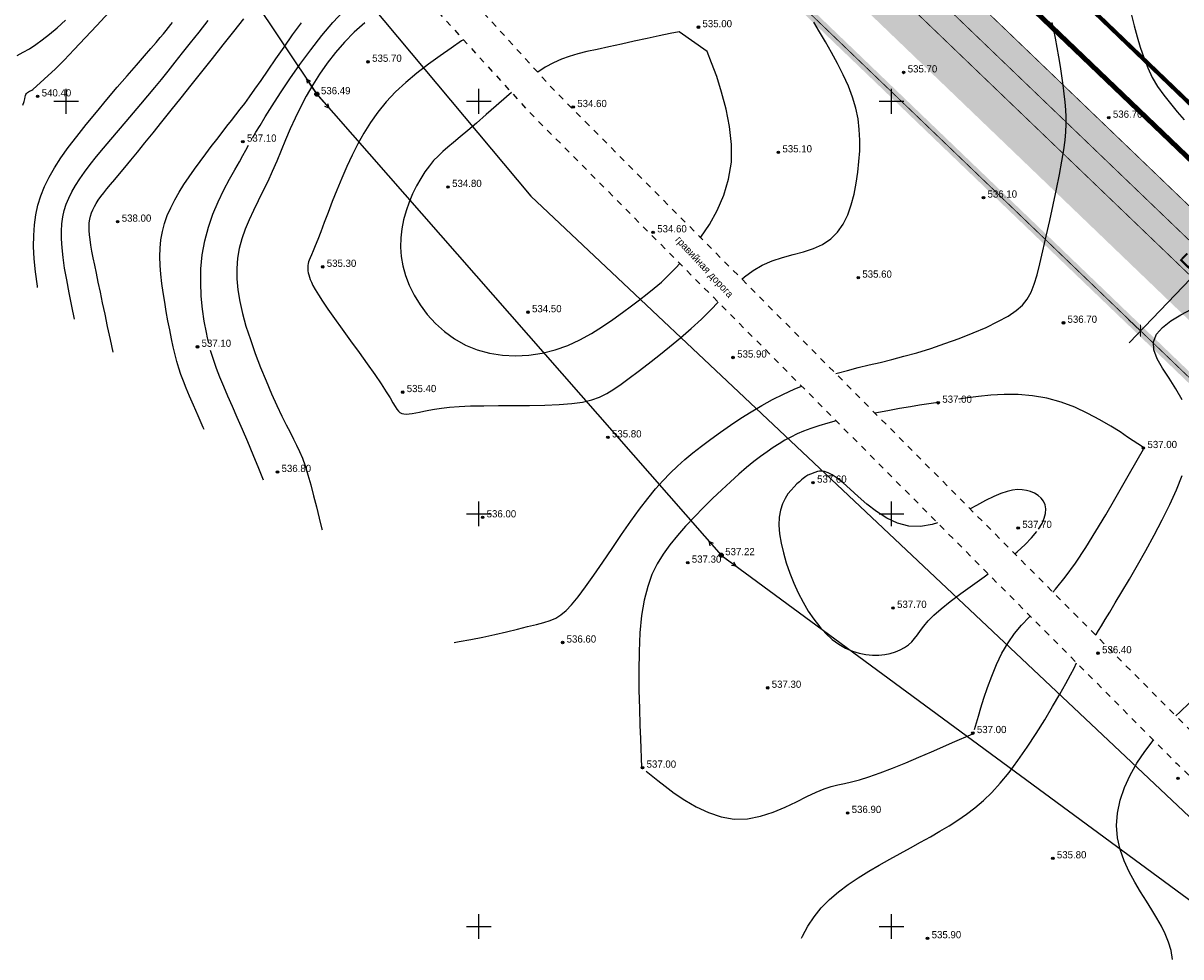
# Model space of a CAD drawing. Extents: x 0 to 361260, y 0 to 4201817.
# Tile 108 of 256: x 360245 to 360385, y 4200296 to 4200409. Entities that reach past the tile are written whole.
import ezdxf

# ---------------------------------------------------------------- set-up
doc = ezdxf.new("R2010")
doc.units = 0
doc.header["$LTSCALE"] = 0.5
doc.header["$MEASUREMENT"] = 0
doc.header["$PDMODE"] = 32
doc.header["$PDSIZE"] = 0.3
for name, pattern in [('CONTI', [0]), ('GOST2.303 6', [12, 8, -1.5, 1, -1.5]), ('STRIH_1', [3, 2, -1]), ('Д_ТРОТ_ТРУБА', [3, 1.5, -1.5]), ('ДОРОГИ_СТРОЯЩ', [9, 8, -1])]:
    doc.linetypes.add(name, pattern=pattern)
for name, color, linetype in [('(004) Точки рельефа', 7, 'Continuous'), ('(014) Водопровод', 5, 'ИК_Водопровод -------в--------'), ('(022) Возд. Линии', 7, 'Continuous'), ('(025) Дорога', 7, 'Continuous'), ('GORIZDEFAULT', 32, 'CONTI'), ('PI_TTDEFAULT', 5, 'CONTI'), ('SETKR', 2, 'CONTI'), ('Штрих Стекло', 7, 'Continuous')]:
    doc.layers.add(name, color=color, linetype=linetype)
doc.styles.add('BM-431', font='txt')
doc.styles.add('D-431', font='txt')
doc.styles.add('saddenly', font='arial.ttf')
doc.linetypes.add('ИК_Водопровод -------в--------', pattern='A,9,-0.6,["В",Standard,S=1.2,R=0,X=0,Y=-0.6],-1.2', length=10.8)
doc.dimstyles.new('КАТЯ 200-not_rotation', dxfattribs={"dimtxt": 2, "dimasz": 1, "dimexe": 2, "dimexo": 0, "dimgap": 0.5, "dimtad": 1, "dimdec": 0, "dimzin": 0, "dimdsep": 46, "dimtxsty": 'saddenly', "dimblk": 'OBLIQUE', "dimcen": 10, "dimdle": 2, "dimclrd": 18, "dimclre": 18, "dimclrt": 18, "dimadec": 0, "dimazin": 0, "dimtfac": 1, "dimtdec": 0, "dimtofl": 0, "dimtmove": 0, "dimatfit": 3, "dimfxl": 1, "dimtolj": 1, "dimtzin": 0, "dimlwd": 0, "dimlwe": 0, "dimarcsym": 0})

# ---------------------------------------------------------------- blocks, each defined once
blk = doc.blocks.new('_Oblique')
at = {"color": 0, "linetype": 'ByBlock', "lineweight": -2}
blk.add_line((-0.5, -0.5), (0.5, 0.5), dxfattribs=at)
blk = doc.blocks.new('*D362')
at = {"color": 18, "linetype": 'Continuous', "lineweight": 0, "transparency": 16777216}
for p, q in [((360398.17, 4200390.95), (360378.77, 4200370.75)), ((360396.78, 4200389.51), (360395.34, 4200390.89)), ((360380.16, 4200372.2), (360378.72, 4200373.58))]:
    blk.add_line(p, q, dxfattribs=at)
at = {"layer": 'Defpoints', "color": 0, "linetype": 'Continuous', "transparency": 16777216}
for p in [(360396.78, 4200389.51), (360380.16, 4200372.2), (360380.16, 4200372.2)]:
    blk.add_point(p, dxfattribs=at)
at = {"color": 18, "linetype": 'Continuous', "lineweight": 0, "transparency": 16777216}
for p, rotation in [((360396.78, 4200389.51), 46.16626699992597), ((360380.16, 4200372.2), 226.166266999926)]:
    blk.add_blockref('_Oblique', p, dxfattribs=dict(at, rotation=rotation))
at = {"color": 18, "linetype": 'Continuous', "transparency": 16777216, "insert": (360387.38, 4200381.89), "char_height": 2, "attachment_point": 5, "rotation": 46.1663, "style": 'saddenly'}
blk.add_mtext('\\A1;{\\C1;Г-24}', dxfattribs=at)
blk = doc.blocks.new('BL_333')
at = {"color": 0}
for p, q in [((0, -1.5), (0, 1.5)), ((-1.5, 0), (1.5, 0))]:
    blk.add_line(p, q, dxfattribs=at)
blk = doc.blocks.new('S1')
at = {"layer": '(022) Возд. Линии'}
for p, q in [((-2, 0), (-1.5, 0.25)), ((-2, 0), (-1.5, -0.25)), ((0, 0), (-2, 0))]:
    blk.add_line(p, q, dxfattribs=at)
blk = doc.blocks.new('S2')
at = {"layer": '(022) Возд. Линии'}
for p, q in [((0, 0), (2, 0)), ((2, 0), (1.5, 0.25)), ((2, 0), (1.5, -0.25))]:
    blk.add_line(p, q, dxfattribs=at)
blk = doc.blocks.new('SS')
at = {"layer": '(022) Возд. Линии'}
blk.add_circle((0, 0), 0.25, dxfattribs=at)

msp = doc.modelspace()

# ---------------------------------------------------------------- hatches: boundary and pattern name
at = {"layer": 'Штрих Стекло', "linetype": 'Continuous'}
h = msp.add_hatch(color=5, dxfattribs=at)
h.dxf.hatch_style = 1
h.set_gradient(color1=(173, 173, 173), color2=(166, 166, 166), one_color=1, tint=0.65)
edge = h.paths.add_edge_path()
edge.add_line((360067.205, 4200806.615), (360049.645, 4200796.938))
edge.add_arc((360052.059, 4200792.559), 5, 32.88524, 118.85775, ccw=False)
edge.add_line((360056.257, 4200795.274), (360060.259, 4200789.085))
edge.add_line((360060.259, 4200789.085), (360069.039, 4200793.924))
edge.add_line((360069.039, 4200793.924), (360065.267, 4200799.758))
edge.add_arc((360069.63, 4200802.227), 5.014, 118.92591, 209.50369, ccw=False)
edge = h.paths.add_edge_path()
edge.add_line((360236.317, 4200517.23), (360498.797, 4200265.225))
edge.add_arc((360509.185, 4200276.045), 15, 226.16627, 298.85775)
edge.add_line((360516.425, 4200262.908), (361136.886, 4200604.824))
edge.add_arc((361129.646, 4200617.961), 15, 298.85775, 396.46852)
edge.add_line((361141.709, 4200626.877), (360736.189, 4201168.806))
edge.add_arc((360740.21, 4201171.777), 5, 118.85775, 216.46852, ccw=False)
edge.add_line((360737.797, 4201176.157), (360731.547, 4201172.713))
edge.add_line((360731.547, 4201172.713), (361139.296, 4200625.094))
edge.add_arc((361129.646, 4200617.961), 12, -61.14225, 36.46852, ccw=False)
edge.add_line((361135.438, 4200607.451), (360507.891, 4200266.197))
edge.add_line((360507.891, 4200266.197), (360237.512, 4200520.465))
edge.add_line((360237.512, 4200520.465), (360062.893, 4200790.537))
edge.add_line((360062.893, 4200790.537), (360060.259, 4200789.085))
edge.add_line((360060.259, 4200789.085), (360234.992, 4200518.836))
edge.add_arc((360242.55, 4200523.723), 9, 212.88524, 226.16627)
edge = h.paths.add_edge_path(flags=16)
edge.add_line((360274.624, 4200503.308), (360634.832, 4200701.808))
edge.add_arc((360637.246, 4200697.429), 5, 28.85775, 118.85775, ccw=False)
edge.add_line((360641.625, 4200699.842), (360789.915, 4200430.746))
edge.add_arc((360785.536, 4200428.333), 5, -61.14225, 28.85775, ccw=False)
edge.add_line((360787.949, 4200423.954), (360511.598, 4200271.666))
edge.add_arc((360509.185, 4200276.045), 5, 226.82384, 298.85775, ccw=False)
edge.add_line((360505.764, 4200272.399), (360273.569, 4200495.328))
edge.add_arc((360277.037, 4200498.929), 5, 118.85775, 226.07521, ccw=False)
h.paths.add_polyline_path([(360274.624, 4200503.308), (360631.329, 4200699.877), (360780.102, 4200429.905), (360509.832, 4200280.969)], flags=0)
edge = h.paths.add_edge_path(flags=16)
edge.add_line((360648.845, 4200709.53), (360942.986, 4200871.621))
edge.add_arc((360945.4, 4200867.242), 5, 36.46852, 118.85775, ccw=False)
edge.add_line((360949.42, 4200870.214), (361133.667, 4200620.933))
edge.add_arc((361129.646, 4200617.961), 5, -61.14225, 36.46852, ccw=False)
edge.add_line((361132.059, 4200613.582), (360801.962, 4200431.676))
edge.add_arc((360799.549, 4200436.055), 5, 208.85775, 298.85775, ccw=False)
edge.add_line((360795.17, 4200433.642), (360646.88, 4200702.738))
edge.add_arc((360651.259, 4200705.151), 5, 118.85775, 208.85775, ccw=False)
h.paths.add_polyline_path([(360652.349, 4200711.46), (360938.867, 4200869.351), (361123.713, 4200619.259), (360801.122, 4200441.489)], flags=0)
edge = h.paths.add_edge_path(flags=17)
edge.add_line((361139.296, 4200625.094), (360731.547, 4201172.713))
edge.add_line((360731.547, 4201172.713), (360723.659, 4201168.366))
edge.add_arc((360726.073, 4201163.987), 5, 36.46852, 118.85775, ccw=False)
edge.add_line((360730.093, 4201166.959), (360939.826, 4200883.196))
edge.add_arc((360935.805, 4200880.224), 5, -61.14225, 36.46852, ccw=False)
edge.add_line((360938.218, 4200875.845), (360645.95, 4200714.785))
edge.add_arc((360643.536, 4200719.164), 5, 208.85775, 298.85775, ccw=False)
edge.add_line((360639.157, 4200716.751), (360490.867, 4200985.847))
edge.add_arc((360495.246, 4200988.26), 5, 118.85775, 208.85775, ccw=False)
edge.add_line((360492.833, 4200992.639), (360478.82, 4200984.917))
edge.add_arc((360481.233, 4200980.538), 5, 28.85775, 118.85775, ccw=False)
edge.add_line((360485.612, 4200982.951), (360633.903, 4200713.855))
edge.add_arc((360629.523, 4200711.442), 5, -61.14225, 28.85552, ccw=False)
edge.add_line((360631.937, 4200707.063), (360550.485, 4200662.177))
edge.add_arc((360548.072, 4200666.557), 5, 208.85775, 298.85775, ccw=False)
edge.add_line((360543.693, 4200664.143), (360395.403, 4200933.239))
edge.add_arc((360399.782, 4200935.652), 5, 118.85775, 208.85775, ccw=False)
edge.add_line((360397.369, 4200940.032), (360749.145, 4201133.884))
edge.add_arc((360751.558, 4201129.505), 5, 36.46852, 118.85775, ccw=False)
edge.add_line((360755.579, 4201132.477), (360745.985, 4201145.458))
edge.add_arc((360741.964, 4201142.486), 5, -61.14225, 36.46852, ccw=False)
edge.add_line((360744.377, 4201138.107), (360086.378, 4200775.506))
edge.add_arc((360084.042, 4200779.927), 5, 212.88524, 297.85041, ccw=False)
edge.add_line((360079.844, 4200777.212), (360088.552, 4200763.743))
edge.add_arc((360092.751, 4200766.458), 5, 118.85775, 212.88524, ccw=False)
edge.add_line((360090.338, 4200770.837), (360383.356, 4200932.309))
edge.add_arc((360385.769, 4200927.93), 5, 28.85775, 118.85775, ccw=False)
edge.add_line((360390.148, 4200930.343), (360538.438, 4200661.248))
edge.add_arc((360534.059, 4200658.834), 5, -61.14225, 28.85775, ccw=False)
edge.add_line((360536.472, 4200654.455), (360267.361, 4200506.157))
edge.add_arc((360264.948, 4200510.536), 5, 226.16627, 298.85775, ccw=False)
edge.add_line((360261.485, 4200506.929), (360243.327, 4200524.363))
edge.add_line((360243.327, 4200524.363), (360069.039, 4200793.924))
edge.add_line((360069.039, 4200793.924), (360062.893, 4200790.537))
edge.add_line((360062.893, 4200790.537), (360237.512, 4200520.465))
edge.add_line((360237.512, 4200520.465), (360507.891, 4200266.197))
edge.add_line((360507.891, 4200266.197), (361135.438, 4200607.451))
edge.add_arc((361129.646, 4200617.961), 12, 298.85775, 396.46852)

# ---------------------------------------------------------------- linework, layer by layer
at = {"layer": '(014) Водопровод', "flags": 128}
msp.add_lwpolyline([(360036.438, 4200773.015), (360047.098, 4200750.311), (360089.76, 4200681.101), (360107.619, 4200655.796), (360141.826, 4200594.039), (360149.345, 4200579.998), (360206.507, 4200508.61), (360230.262, 4200479.387), (360306.281, 4200388.525), (360409.154, 4200291.553), (360456.114, 4200244.191), (360490.793, 4200199.337)], dxfattribs=at)
at = {"layer": '(025) Дорога', "linetype": 'Д_ТРОТ_ТРУБА', "flags": 128}
for points in [[(360044.195, 4200796.012), (360041.816, 4200791.773), (360042.358, 4200788.304), (360046.087, 4200780.21), (360059.012, 4200755.887), (360082.266, 4200713.415), (360119.837, 4200651.911), (360154.248, 4200588.273), (360168.952, 4200565.337), (360182.618, 4200547.766), (360213.043, 4200512.044), (360268.283, 4200446.262), (360308.926, 4200401.534), (360387.369, 4200322.593), (360428.116, 4200283.497), (360457.116, 4200256.42), (360464.886, 4200245.444), (360476.507, 4200228.263), (360489.06, 4200214.493), (360499.065, 4200202.984)], [(360034.859, 4200791.392), (360036.733, 4200790.501), (360038.761, 4200786.553), (360042.501, 4200778.433), (360055.492, 4200753.988), (360078.803, 4200711.411), (360116.369, 4200649.915), (360150.8, 4200586.24), (360165.682, 4200563.025), (360179.515, 4200545.24), (360209.989, 4200509.461), (360265.27, 4200443.63), (360306.026, 4200398.778), (360384.565, 4200319.74), (360425.367, 4200280.592), (360454.087, 4200253.775), (360461.596, 4200243.167), (360473.356, 4200225.782), (360486.072, 4200211.833), (360495.233, 4200201.295)]]:
    msp.add_lwpolyline(points, dxfattribs=at)
at = {"ltscale": 0.149071, "const_width": 0.1}
msp.add_lwpolyline([(359943.476, 4200738.432), (360053.157, 4200798.874, -0.3937719), (360059.769, 4200797.209), (360238.667, 4200520.519), (360501.567, 4200268.11, 0.3282587), (360514.494, 4200266.411), (361134.955, 4200608.327, 0.4536768), (361138.492, 4200624.499), (360736.189, 4201168.806, -0.4536768), (360737.797, 4201176.157), (360868.753, 4201248.322)], format="xyb", dxfattribs=at)
msp.add_lwpolyline([(360052.603, 4200791.717), (360231.678, 4200514.752), (360505.949, 4200251.426), (361159.312, 4200611.473), (360744.344, 4201172.914)], dxfattribs=at)
at = {"color": 1, "linetype": 'GOST2.303 6', "lineweight": 30, "const_width": 1.035}
msp.add_lwpolyline([(360055.869, 4200786.666), (360747.942, 4201168.046), (361159.312, 4200611.473), (360505.949, 4200251.426), (360231.678, 4200514.752)], close=True, dxfattribs=at)
at = {"color": 7, "linetype": 'STRIH_1', "ltscale": 2, "true_color": 0xffffff, "const_width": 0.1}
msp.add_lwpolyline([(360062.093, 4200799.14), (360240.997, 4200522.441), (360503.645, 4200270.274, 0.3282587), (360513.046, 4200269.038), (361133.507, 4200610.954, 0.4536768), (361136.08, 4200622.716), (360733.263, 4201167.717)], format="xyb", dxfattribs=at)
at = {"linetype": 'Continuous', "elevation": 1.643}
msp.add_lwpolyline([(359968.105, 4200751.148), (360144.875, 4200568.598), (360208.905, 4200501.768), (360248.135, 4200449.088), (360280.365, 4200400.868), (360329.345, 4200345.008), (360410.625, 4200285.188), (360473.125, 4200218.998), (360491.256, 4200199.541)], dxfattribs=at)
at = {"ltscale": 0.149071, "const_width": 0.1}
msp.add_lwpolyline([(360641.625, 4200699.842), (360789.915, 4200430.746, -0.4142136), (360787.949, 4200423.954), (360511.598, 4200271.666, -0.3282587), (360505.722, 4200272.438), (360273.574, 4200495.323, -0.5057308), (360274.624, 4200503.308), (360634.832, 4200701.808, -0.4142136)], format="xyb", close=True, dxfattribs=at)
at = {"color": 0, "ltscale": 0.149071, "const_width": 0.5}
msp.add_lwpolyline([(360410.93, 4200568.146), (360483.144, 4200437.101), (360396.781, 4200389.509), (360283.729, 4200498.05)], close=True, dxfattribs=at)
at = {"color": 5, "linetype": 'Continuous', "lineweight": 106}
msp.add_lwpolyline([(360262.215, 4200509.59), (360300.018, 4200475.532), (360459.819, 4200322.369)], dxfattribs=at)
at = {"layer": 'GORIZDEFAULT', "color": 32}
for points in [[(360272.58, 4200395.55, 537), (360272.98, 4200396.25, 537), (360273.48, 4200397.09, 537), (360274.11, 4200398.12, 537), (360274.96, 4200399.46, 537), (360275.96, 4200401.01, 537), (360277.09, 4200402.71, 537), (360278.32, 4200404.48, 537), (360279.62, 4200406.25, 537), (360280.96, 4200407.97, 537), (360282.31, 4200409.55, 537), (360283.64, 4200410.95, 537), (360284.94, 4200412.18, 537), (360286.2, 4200413.25, 537), (360287.44, 4200414.2, 537), (360288.63, 4200415.05, 537), (360289.79, 4200415.82, 537), (360290.265, 4200416.124, 537)], [(360244.73, 4200399.53, 540.5), (360244.89, 4200399.97, 540.5), (360244.98, 4200400.3, 540.5), (360245.04, 4200400.54, 540.5), (360245.08, 4200400.71, 540.5), (360245.12, 4200400.84, 540.5), (360245.19, 4200400.95, 540.5), (360245.29, 4200401.05, 540.5), (360245.41, 4200401.14, 540.5), (360245.54, 4200401.22, 540.5), (360245.67, 4200401.29, 540.5), (360245.82, 4200401.36, 540.5), (360245.96, 4200401.43, 540.5), (360248.71, 4200403.94, 540.5), (360249.74, 4200405, 540.5), (360250.95, 4200406.27, 540.5), (360252.29, 4200407.68, 540.5), (360253.71, 4200409.19, 540.5), (360255.17, 4200410.75, 540.5)], [(360244.06, 4200405.56, 541), (360244.8, 4200405.95, 541), (360245.55, 4200406.38, 541), (360246.31, 4200406.87, 541), (360247.1, 4200407.44, 541), (360247.96, 4200408.12, 541), (360248.89, 4200408.92, 541), (360249.9, 4200409.85, 541)], [(360246.528, 4200377.421, 539.5), (360246.5, 4200377.6, 539.5), (360246.27, 4200379.32, 539.5), (360246.12, 4200380.91, 539.5), (360246.05, 4200382.39, 539.5), (360246.06, 4200383.76, 539.5), (360246.15, 4200385.04, 539.5), (360246.32, 4200386.26, 539.5), (360246.58, 4200387.43, 539.5), (360246.93, 4200388.56, 539.5), (360247.38, 4200389.68, 539.5), (360247.93, 4200390.8, 539.5), (360248.59, 4200391.95, 539.5), (360249.36, 4200393.15, 539.5), (360250.25, 4200394.41, 539.5), (360251.27, 4200395.75, 539.5), (360252.42, 4200397.2, 539.5), (360253.65, 4200398.7, 539.5), (360254.92, 4200400.21, 539.5), (360256.18, 4200401.7, 539.5), (360257.4, 4200403.1, 539.5), (360258.51, 4200404.38, 539.5), (360259.48, 4200405.5, 539.5), (360260.27, 4200406.41, 539.5), (360260.89, 4200407.13, 539.5), (360261.39, 4200407.72, 539.5), (360261.79, 4200408.19, 539.5), (360262.12, 4200408.6, 539.5), (360262.41, 4200408.96, 539.5), (360262.69, 4200409.32, 539.5), (360262.89, 4200409.57, 539.5)], [(360251.014, 4200373.6, 539), (360250.67, 4200375.19, 539), (360250.35, 4200376.8, 539), (360250.06, 4200378.35, 539), (360249.81, 4200379.79, 539), (360249.63, 4200381.09, 539), (360249.5, 4200382.26, 539), (360249.43, 4200383.32, 539), (360249.42, 4200384.28, 539), (360249.48, 4200385.16, 539), (360249.59, 4200385.99, 539), (360249.76, 4200386.77, 539), (360250, 4200387.52, 539), (360250.3, 4200388.27, 539), (360250.67, 4200389.02, 539), (360251.11, 4200389.79, 539), (360251.63, 4200390.59, 539), (360252.23, 4200391.43, 539), (360252.91, 4200392.33, 539), (360253.68, 4200393.3, 539), (360254.51, 4200394.32, 539), (360255.4, 4200395.38, 539), (360256.32, 4200396.46, 539), (360257.25, 4200397.54, 539), (360258.16, 4200398.62, 539), (360259.05, 4200399.67, 539), (360259.9, 4200400.68, 539), (360260.72, 4200401.67, 539), (360261.53, 4200402.66, 539), (360262.35, 4200403.67, 539), (360263.19, 4200404.73, 539), (360264.09, 4200405.86, 539), (360265.05, 4200407.08, 539), (360266.09, 4200408.39, 539), (360267.18, 4200409.78, 539)], [(360255.708, 4200369.601, 538.5), (360255.36, 4200371.12, 538.5), (360255.02, 4200372.7, 538.5), (360254.71, 4200374.2, 538.5), (360254.41, 4200375.6, 538.5), (360254.14, 4200376.89, 538.5), (360253.89, 4200378.07, 538.5), (360253.66, 4200379.16, 538.5), (360253.45, 4200380.14, 538.5), (360253.27, 4200381.04, 538.5), (360253.11, 4200381.85, 538.5), (360252.98, 4200382.58, 538.5), (360252.89, 4200383.24, 538.5), (360252.82, 4200383.83, 538.5), (360252.78, 4200384.36, 538.5), (360252.78, 4200384.85, 538.5), (360252.8, 4200385.29, 538.5), (360252.86, 4200385.71, 538.5), (360252.95, 4200386.1, 538.5), (360253.06, 4200386.49, 538.5), (360253.22, 4200386.87, 538.5), (360253.41, 4200387.25, 538.5), (360253.63, 4200387.63, 538.5), (360253.89, 4200388.04, 538.5), (360254.2, 4200388.46, 538.5), (360254.55, 4200388.92, 538.5), (360254.94, 4200389.41, 538.5), (360255.38, 4200389.94, 538.5), (360255.88, 4200390.54, 538.5), (360256.45, 4200391.22, 538.5), (360257.1, 4200391.99, 538.5), (360257.82, 4200392.85, 538.5), (360258.63, 4200393.84, 538.5), (360259.53, 4200394.95, 538.5), (360260.52, 4200396.17, 538.5), (360261.59, 4200397.5, 538.5), (360262.72, 4200398.91, 538.5), (360263.91, 4200400.41, 538.5), (360265.14, 4200401.96, 538.5), (360266.42, 4200403.56, 538.5), (360267.72, 4200405.2, 538.5), (360269.02, 4200406.84, 538.5), (360270.29, 4200408.45, 538.5), (360271.52, 4200409.99, 538.5)], [(360266.698, 4200360.239, 537.5), (360266.6, 4200360.46, 537.5), (360265.97, 4200361.89, 537.5), (360265.41, 4200363.17, 537.5), (360264.93, 4200364.27, 537.5), (360264.53, 4200365.24, 537.5), (360264.19, 4200366.1, 537.5), (360263.9, 4200366.9, 537.5), (360263.64, 4200367.67, 537.5), (360263.41, 4200368.46, 537.5), (360263.19, 4200369.3, 537.5), (360262.97, 4200370.23, 537.5), (360262.75, 4200371.23, 537.5), (360262.54, 4200372.29, 537.5), (360262.32, 4200373.4, 537.5), (360262.12, 4200374.53, 537.5), (360261.93, 4200375.68, 537.5), (360261.76, 4200376.82, 537.5), (360261.6, 4200377.94, 537.5), (360261.48, 4200379.04, 537.5), (360261.39, 4200380.12, 537.5), (360261.36, 4200381.18, 537.5), (360261.38, 4200382.21, 537.5), (360261.47, 4200383.23, 537.5), (360261.65, 4200384.23, 537.5), (360261.91, 4200385.2, 537.5), (360262.25, 4200386.16, 537.5), (360262.67, 4200387.11, 537.5), (360263.15, 4200388.05, 537.5), (360263.69, 4200388.98, 537.5), (360264.27, 4200389.91, 537.5), (360264.9, 4200390.85, 537.5), (360265.55, 4200391.78, 537.5), (360266.22, 4200392.72, 537.5), (360266.9, 4200393.64, 537.5), (360267.58, 4200394.53, 537.5), (360268.24, 4200395.39, 537.5), (360268.88, 4200396.21, 537.5), (360269.48, 4200396.97, 537.5), (360270.03, 4200397.67, 537.5), (360270.56, 4200398.35, 537.5), (360271.09, 4200399.03, 537.5), (360271.63, 4200399.75, 537.5), (360272.22, 4200400.55, 537.5), (360272.87, 4200401.47, 537.5), (360273.61, 4200402.53, 537.5), (360274.45, 4200403.76, 537.5), (360275.39, 4200405.13, 537.5), (360276.39, 4200406.58, 537.5), (360277.43, 4200408.06, 537.5), (360278.51, 4200409.52, 537.5)], [(360286.18, 4200409.52, 536.5), (360284.9, 4200408.36, 536.5), (360283.71, 4200407.15, 536.5), (360282.62, 4200405.9, 536.5), (360281.61, 4200404.61, 536.5), (360280.7, 4200403.3, 536.5), (360279.86, 4200401.98, 536.5), (360279.09, 4200400.64, 536.5), (360278.39, 4200399.31, 536.5), (360277.75, 4200397.97, 536.5), (360277.15, 4200396.65, 536.5), (360276.58, 4200395.33, 536.5), (360276.04, 4200394.04, 536.5), (360275.51, 4200392.76, 536.5), (360274.97, 4200391.51, 536.5), (360274.42, 4200390.29, 536.5), (360273.84, 4200389.1, 536.5), (360273.26, 4200387.93, 536.5), (360272.69, 4200386.78, 536.5), (360272.16, 4200385.64, 536.5), (360271.68, 4200384.5, 536.5), (360271.27, 4200383.34, 536.5), (360270.95, 4200382.17, 536.5), (360270.75, 4200380.98, 536.5), (360270.66, 4200379.75, 536.5), (360270.67, 4200378.47, 536.5), (360270.8, 4200377.15, 536.5), (360271.03, 4200375.76, 536.5), (360271.35, 4200374.29, 536.5), (360271.78, 4200372.75, 536.5), (360272.31, 4200371.12, 536.5), (360272.9, 4200369.44, 536.5), (360273.54, 4200367.76, 536.5), (360274.21, 4200366.12, 536.5), (360274.88, 4200364.56, 536.5), (360275.53, 4200363.13, 536.5), (360276.12, 4200361.86, 536.5), (360276.65, 4200360.8, 536.5), (360277.12, 4200359.89, 536.5), (360277.54, 4200359.08, 536.5), (360277.92, 4200358.32, 536.5), (360278.28, 4200357.56, 536.5), (360278.61, 4200356.74, 536.5), (360278.95, 4200355.81, 536.5), (360279.29, 4200354.72, 536.5), (360279.63, 4200353.51, 536.5), (360279.97, 4200352.2, 536.5), (360280.31, 4200350.85, 536.5), (360280.65, 4200349.5, 536.5), (360280.97, 4200348.17, 536.5), (360280.999, 4200348.058, 536.5)], [(360331.859, 4200378.456, 535.5), (360332.17, 4200378.73, 535.5), (360333.22, 4200379.51, 535.5), (360334.33, 4200380.16, 535.5), (360335.53, 4200380.67, 535.5), (360336.79, 4200381.07, 535.5), (360338.07, 4200381.43, 535.5), (360339.33, 4200381.78, 535.5), (360340.54, 4200382.18, 535.5), (360341.65, 4200382.67, 535.5), (360342.64, 4200383.32, 535.5), (360343.46, 4200384.14, 535.5), (360344.14, 4200385.13, 535.5), (360344.69, 4200386.24, 535.5), (360345.12, 4200387.46, 535.5), (360345.45, 4200388.75, 535.5), (360345.71, 4200390.08, 535.5), (360345.9, 4200391.41, 535.5), (360346.05, 4200392.72, 535.5), (360346.14, 4200394.02, 535.5), (360346.16, 4200395.3, 535.5), (360346.09, 4200396.58, 535.5), (360345.94, 4200397.87, 535.5), (360345.67, 4200399.17, 535.5), (360345.28, 4200400.5, 535.5), (360344.77, 4200401.85, 535.5), (360344.15, 4200403.21, 535.5), (360343.46, 4200404.57, 535.5), (360342.73, 4200405.9, 535.5), (360341.99, 4200407.19, 535.5), (360341.26, 4200408.43, 535.5), (360340.59, 4200409.59, 535.5)], [(360343.243, 4200367, 536.5), (360343.4, 4200367.05, 536.5), (360344.68, 4200367.4, 536.5), (360345.96, 4200367.73, 536.5), (360347.27, 4200368.05, 536.5), (360348.62, 4200368.37, 536.5), (360350.02, 4200368.71, 536.5), (360351.5, 4200369.1, 536.5), (360353.07, 4200369.54, 536.5), (360354.74, 4200370.06, 536.5), (360356.47, 4200370.64, 536.5), (360358.2, 4200371.27, 536.5), (360359.88, 4200371.93, 536.5), (360361.47, 4200372.61, 536.5), (360362.89, 4200373.3, 536.5), (360364.11, 4200373.97, 536.5), (360365.09, 4200374.64, 536.5), (360365.86, 4200375.31, 536.5), (360366.45, 4200376.04, 536.5), (360366.91, 4200376.87, 536.5), (360367.29, 4200377.83, 536.5), (360367.63, 4200378.97, 536.5), (360367.97, 4200380.32, 536.5), (360368.34, 4200381.9, 536.5), (360368.75, 4200383.67, 536.5), (360369.17, 4200385.55, 536.5), (360369.59, 4200387.47, 536.5), (360369.98, 4200389.36, 536.5), (360370.34, 4200391.14, 536.5), (360370.63, 4200392.74, 536.5), (360370.86, 4200394.11, 536.5), (360371.02, 4200395.29, 536.5), (360371.12, 4200396.32, 536.5), (360371.16, 4200397.24, 536.5), (360371.16, 4200398.11, 536.5), (360371.12, 4200398.98, 536.5), (360371.03, 4200399.89, 536.5), (360370.92, 4200400.89, 536.5), (360370.79, 4200401.96, 536.5), (360370.63, 4200403.08, 536.5), (360370.45, 4200404.23, 536.5), (360370.26, 4200405.39, 536.5), (360370.06, 4200406.53, 536.5), (360369.86, 4200407.64, 536.5), (360369.67, 4200408.62, 536.5), (360369.48, 4200409.55, 536.5)], [(360379.06, 4200410.44, 537), (360379.4, 4200409.13, 537), (360379.75, 4200407.83, 537), (360380.13, 4200406.55, 537), (360380.55, 4200405.29, 537), (360381.04, 4200404.07, 537), (360381.59, 4200402.9, 537), (360382.24, 4200401.79, 537), (360382.97, 4200400.73, 537), (360383.78, 4200399.72, 537), (360384.62, 4200398.74, 537), (360385.47, 4200397.75, 537)], [(360326.87, 4200383.477, 535), (360326.91, 4200383.53, 535), (360327.94, 4200385.09, 535), (360328.88, 4200386.79, 535), (360329.67, 4200388.62, 535), (360330.26, 4200390.57, 535), (360330.59, 4200392.62, 535), (360330.61, 4200394.76, 535), (360330.38, 4200396.93, 535), (360329.96, 4200399.06, 535), (360329.41, 4200401.11, 535), (360328.81, 4200402.99, 535), (360328.2, 4200404.66, 535), (360327.67, 4200406.04, 535), (360324.26, 4200408.44, 535), (360323.16, 4200408.2, 535), (360321.84, 4200407.92, 535), (360320.38, 4200407.61, 535), (360318.83, 4200407.27, 535), (360317.27, 4200406.93, 535), (360315.75, 4200406.6, 535), (360314.34, 4200406.29, 535), (360313.09, 4200406.02, 535), (360311.98, 4200405.74, 535), (360310.95, 4200405.45, 535), (360309.99, 4200405.1, 535), (360309.03, 4200404.67, 535), (360308.05, 4200404.12, 535), (360307.128, 4200403.514, 535)], [(360298.128, 4200407.469, 535.5), (360297.91, 4200407.32, 535.5), (360296.64, 4200406.45, 535.5), (360295.29, 4200405.5, 535.5), (360293.89, 4200404.49, 535.5), (360292.49, 4200403.41, 535.5), (360291.14, 4200402.29, 535.5), (360289.89, 4200401.13, 535.5), (360288.76, 4200399.93, 535.5), (360287.76, 4200398.7, 535.5), (360286.87, 4200397.45, 535.5), (360286.06, 4200396.16, 535.5), (360285.32, 4200394.83, 535.5), (360284.64, 4200393.48, 535.5), (360284, 4200392.09, 535.5), (360283.39, 4200390.67, 535.5), (360282.8, 4200389.25, 535.5), (360282.24, 4200387.86, 535.5), (360281.73, 4200386.53, 535.5), (360281.26, 4200385.3, 535.5), (360280.84, 4200384.19, 535.5), (360280.47, 4200383.25, 535.5), (360280.17, 4200382.48, 535.5), (360279.92, 4200381.88, 535.5), (360279.72, 4200381.41, 535.5), (360279.56, 4200381.05, 535.5), (360279.45, 4200380.77, 535.5), (360279.36, 4200380.54, 535.5), (360279.31, 4200380.33, 535.5), (360279.27, 4200380.12, 535.5), (360279.26, 4200379.91, 535.5), (360279.26, 4200379.69, 535.5), (360279.29, 4200379.46, 535.5), (360279.33, 4200379.22, 535.5), (360279.39, 4200378.97, 535.5), (360279.47, 4200378.7, 535.5), (360279.56, 4200378.41, 535.5), (360279.7, 4200378.09, 535.5), (360279.89, 4200377.69, 535.5), (360280.17, 4200377.19, 535.5), (360280.55, 4200376.57, 535.5), (360281.06, 4200375.79, 535.5), (360281.71, 4200374.83, 535.5), (360282.52, 4200373.68, 535.5), (360283.45, 4200372.38, 535.5), (360284.45, 4200370.99, 535.5), (360285.48, 4200369.58, 535.5), (360286.47, 4200368.19, 535.5), (360287.38, 4200366.9, 535.5), (360288.16, 4200365.76, 535.5), (360288.78, 4200364.81, 535.5), (360289.24, 4200364.06, 535.5), (360289.59, 4200363.47, 535.5), (360289.86, 4200363.02, 535.5), (360290.06, 4200362.7, 535.5), (360290.25, 4200362.46, 535.5), (360290.43, 4200362.3, 535.5)], [(360303.959, 4200401.054, 535), (360303.36, 4200400.55, 535), (360302.1, 4200399.46, 535), (360300.87, 4200398.39, 535), (360299.71, 4200397.37, 535), (360298.66, 4200396.46, 535), (360297.74, 4200395.68, 535), (360296.94, 4200395.02, 535), (360296.24, 4200394.44, 535), (360295.62, 4200393.91, 535), (360295.05, 4200393.37, 535), (360294.52, 4200392.81, 535), (360294, 4200392.18, 535), (360293.47, 4200391.45, 535), (360292.95, 4200390.64, 535), (360292.44, 4200389.74, 535), (360291.97, 4200388.78, 535), (360291.54, 4200387.77, 535), (360291.17, 4200386.72, 535), (360290.87, 4200385.64, 535), (360290.65, 4200384.55, 535), (360290.53, 4200383.45, 535), (360290.5, 4200382.34, 535), (360290.59, 4200381.21, 535), (360290.79, 4200380.06, 535), (360291.11, 4200378.9, 535), (360291.57, 4200377.72, 535), (360292.16, 4200376.52, 535), (360292.89, 4200375.33, 535), (360293.75, 4200374.18, 535), (360294.73, 4200373.09, 535), (360295.83, 4200372.09, 535), (360297.04, 4200371.2, 535), (360298.37, 4200370.46, 535), (360299.79, 4200369.88, 535), (360301.29, 4200369.47, 535), (360302.86, 4200369.23, 535), (360304.45, 4200369.15, 535), (360306.07, 4200369.23, 535), (360307.67, 4200369.48, 535), (360309.25, 4200369.88, 535), (360310.78, 4200370.43, 535), (360312.25, 4200371.11, 535), (360313.65, 4200371.88, 535), (360314.98, 4200372.71, 535), (360316.23, 4200373.56, 535), (360317.4, 4200374.4, 535), (360318.48, 4200375.21, 535)], [(360267.27, 4200370.69, 537), (360267.12, 4200371.32, 537), (360266.98, 4200371.98, 537), (360266.73, 4200373.35, 537), (360266.52, 4200374.83, 537), (360266.37, 4200376.4, 537), (360266.3, 4200378.04, 537), (360266.33, 4200379.72, 537), (360266.49, 4200381.41, 537), (360266.78, 4200383.09, 537), (360267.22, 4200384.74, 537), (360267.78, 4200386.33, 537), (360268.42, 4200387.84, 537), (360269.11, 4200389.26, 537), (360269.79, 4200390.55, 537), (360270.43, 4200391.69, 537), (360270.99, 4200392.67, 537), (360271.41, 4200393.43, 537), (360271.77, 4200394.08, 537), (360272.09, 4200394.67, 537)], [(360318.48, 4200375.21, 535), (360319.47, 4200375.95, 535), (360320.38, 4200376.66, 535), (360321.25, 4200377.36, 535), (360322.11, 4200378.1, 535), (360322.97, 4200378.92, 535), (360323.86, 4200379.84, 535), (360324.33, 4200380.358, 535)], [(360290.43, 4200362.3, 535.5), (360290.65, 4200362.19, 535.5), (360290.91, 4200362.13, 535.5), (360291.2, 4200362.11, 535.5), (360291.54, 4200362.12, 535.5), (360291.91, 4200362.17, 535.5), (360292.34, 4200362.24, 535.5), (360292.81, 4200362.33, 535.5), (360293.33, 4200362.45, 535.5), (360293.93, 4200362.57, 535.5), (360294.63, 4200362.7, 535.5), (360295.46, 4200362.82, 535.5), (360296.44, 4200362.93, 535.5), (360297.61, 4200363.02, 535.5), (360299, 4200363.08, 535.5), (360300.6, 4200363.11, 535.5), (360302.37, 4200363.12, 535.5), (360304.24, 4200363.13, 535.5), (360306.13, 4200363.14, 535.5), (360307.98, 4200363.17, 535.5), (360309.71, 4200363.25, 535.5), (360311.26, 4200363.37, 535.5), (360312.56, 4200363.56, 535.5), (360313.67, 4200363.82, 535.5), (360314.63, 4200364.17, 535.5), (360315.51, 4200364.59, 535.5), (360316.36, 4200365.11, 535.5), (360317.24, 4200365.73, 535.5), (360318.2, 4200366.45, 535.5), (360319.3, 4200367.28, 535.5), (360320.51, 4200368.19, 535.5), (360321.79, 4200369.19, 535.5), (360323.11, 4200370.24, 535.5), (360324.44, 4200371.34, 535.5), (360325.73, 4200372.46, 535.5), (360326.96, 4200373.6, 535.5), (360328.09, 4200374.72, 535.5), (360328.997, 4200375.661, 535.5)], [(360385.23, 4200363.82, 536.5), (360384.46, 4200365.16, 536.5), (360383.63, 4200366.45, 536.5), (360382.84, 4200367.66, 536.5), (360382.18, 4200368.81, 536.5), (360381.78, 4200369.88, 536.5), (360381.72, 4200370.87, 536.5), (360382.09, 4200371.78, 536.5), (360382.83, 4200372.61, 536.5), (360383.85, 4200373.39, 536.5), (360385.04, 4200374.12, 536.5), (360386.33, 4200374.82, 536.5)], [(360273.907, 4200354.099, 537), (360273.34, 4200355.52, 537), (360272.66, 4200357.15, 537), (360272, 4200358.73, 537), (360271.35, 4200360.24, 537), (360270.72, 4200361.68, 537), (360270.13, 4200363.02, 537), (360269.59, 4200364.27, 537), (360269.08, 4200365.46, 537), (360268.62, 4200366.56, 537), (360268.21, 4200367.63, 537), (360267.84, 4200368.7, 537), (360267.5, 4200369.81, 537)], [(360297.63, 4200334.53, 536.5), (360299.04, 4200334.78, 536.5), (360300.49, 4200335.07, 536.5), (360301.93, 4200335.39, 536.5), (360303.34, 4200335.71, 536.5), (360304.68, 4200336.04, 536.5), (360305.9, 4200336.34, 536.5), (360306.97, 4200336.62, 536.5), (360307.88, 4200336.85, 536.5), (360308.64, 4200337.09, 536.5), (360309.31, 4200337.38, 536.5), (360309.93, 4200337.76, 536.5), (360310.56, 4200338.28, 536.5), (360311.24, 4200338.99, 536.5), (360312.01, 4200339.95, 536.5), (360312.9, 4200341.16, 536.5), (360313.91, 4200342.59, 536.5), (360315, 4200344.17, 536.5), (360316.13, 4200345.83, 536.5), (360317.27, 4200347.5, 536.5), (360318.39, 4200349.11, 536.5), (360319.46, 4200350.59, 536.5), (360320.46, 4200351.89, 536.5), (360321.39, 4200353.03, 536.5), (360322.29, 4200354.03, 536.5), (360323.17, 4200354.94, 536.5), (360324.06, 4200355.78, 536.5), (360324.97, 4200356.58, 536.5), (360325.94, 4200357.39, 536.5), (360326.99, 4200358.22, 536.5), (360328.1, 4200359.06, 536.5), (360329.26, 4200359.91, 536.5), (360330.47, 4200360.76, 536.5), (360331.72, 4200361.59, 536.5), (360333, 4200362.39, 536.5), (360334.29, 4200363.15, 536.5), (360335.59, 4200363.86, 536.5), (360336.9, 4200364.52, 536.5), (360338.21, 4200365.13, 536.5), (360339.091, 4200365.503, 536.5)], [(360380.51, 4200358.04, 537), (360378.6, 4200359.32, 537), (360377.68, 4200359.93, 537), (360376.55, 4200360.65, 537), (360375.25, 4200361.42, 537), (360373.8, 4200362.19, 537), (360372.22, 4200362.92, 537), (360370.55, 4200363.55, 537), (360368.81, 4200364.03, 537), (360367.08, 4200364.32, 537), (360365.34, 4200364.46, 537), (360363.64, 4200364.47, 537), (360362.03, 4200364.38, 537), (360360.55, 4200364.24, 537), (360359.23, 4200364.07, 537), (360358.12, 4200363.91, 537)], [(360355.65, 4200363.52, 537), (360353.38, 4200363.17, 537), (360352.28, 4200362.99, 537), (360350.98, 4200362.76, 537), (360349.53, 4200362.51, 537), (360347.99, 4200362.23, 537), (360347.984, 4200362.229, 537)], [(360343.305, 4200361.262, 537), (360342.29, 4200361, 537), (360341.19, 4200360.69, 537), (360340.22, 4200360.37, 537), (360339.35, 4200360.04, 537), (360338.55, 4200359.69, 537), (360337.8, 4200359.32, 537), (360337.08, 4200358.93, 537), (360336.37, 4200358.51, 537), (360335.65, 4200358.05, 537), (360334.91, 4200357.54, 537), (360334.13, 4200356.97, 537), (360333.32, 4200356.34, 537), (360332.44, 4200355.62, 537), (360331.5, 4200354.81, 537), (360330.49, 4200353.91, 537), (360329.42, 4200352.92, 537), (360328.31, 4200351.87, 537), (360327.2, 4200350.78, 537), (360326.11, 4200349.65, 537), (360325.05, 4200348.51, 537), (360324.06, 4200347.38, 537), (360323.15, 4200346.27, 537), (360322.33, 4200345.14, 537), (360321.6, 4200343.94, 537), (360320.97, 4200342.65, 537), (360320.45, 4200341.2, 537), (360320.03, 4200339.57, 537), (360319.72, 4200337.71, 537), (360319.52, 4200335.6, 537), (360319.41, 4200333.32, 537), (360319.37, 4200330.96, 537), (360319.39, 4200328.63, 537), (360319.45, 4200326.41, 537), (360319.52, 4200324.42, 537), (360319.6, 4200322.75, 537), (360319.72, 4200319.27, 537), (360319.76, 4200319.21, 537), (360319.82, 4200319.16, 537)], [(360369.546, 4200340.529, 537), (360369.86, 4200340.88, 537), (360371.04, 4200342.34, 537), (360372.27, 4200344.05, 537), (360373.53, 4200345.94, 537), (360374.77, 4200347.91, 537), (360375.96, 4200349.89, 537), (360377.06, 4200351.77, 537), (360378.03, 4200353.48, 537), (360378.84, 4200354.91, 537), (360380.51, 4200357.85, 537)], [(360355.572, 4200348.917, 537.5), (360354.94, 4200348.72, 537.5), (360353.51, 4200348.49, 537.5), (360352.1, 4200348.53, 537.5), (360350.73, 4200348.88, 537.5), (360349.42, 4200349.5, 537.5), (360348.17, 4200350.29, 537.5), (360347.01, 4200351.2, 537.5), (360345.94, 4200352.13, 537.5), (360344.97, 4200353.02, 537.5), (360344.13, 4200353.78, 537.5), (360343.41, 4200354.35, 537.5), (360342.8, 4200354.75, 537.5), (360342.3, 4200355, 537.5), (360341.88, 4200355.14, 537.5), (360341.54, 4200355.18, 537.5), (360341.25, 4200355.17, 537.5), (360341.01, 4200355.13, 537.5), (360339.87, 4200354.71, 537.5), (360339.74, 4200354.63, 537.5), (360339.61, 4200354.54, 537.5), (360339.46, 4200354.43, 537.5), (360339.28, 4200354.29, 537.5), (360339.08, 4200354.12, 537.5), (360338.83, 4200353.9, 537.5), (360338.54, 4200353.63, 537.5), (360338.19, 4200353.3, 537.5), (360337.82, 4200352.9, 537.5), (360337.44, 4200352.42, 537.5), (360337.09, 4200351.86, 537.5), (360336.77, 4200351.21, 537.5), (360336.53, 4200350.46, 537.5), (360336.39, 4200349.61, 537.5), (360336.36, 4200348.64, 537.5), (360336.44, 4200347.58, 537.5), (360336.62, 4200346.45, 537.5), (360336.89, 4200345.27, 537.5), (360337.25, 4200344.06, 537.5), (360337.67, 4200342.83, 537.5), (360338.16, 4200341.62, 537.5), (360338.69, 4200340.44, 537.5), (360339.28, 4200339.31, 537.5), (360339.91, 4200338.23, 537.5), (360340.58, 4200337.23, 537.5), (360341.29, 4200336.32, 537.5), (360342.03, 4200335.5, 537.5), (360342.81, 4200334.8, 537.5), (360343.61, 4200334.21, 537.5), (360344.43, 4200333.75, 537.5), (360345.25, 4200333.39, 537.5), (360346.08, 4200333.13, 537.5), (360346.89, 4200332.97, 537.5), (360347.69, 4200332.89, 537.5), (360348.45, 4200332.89, 537.5)], [(360374.728, 4200335.315, 536.5), (360374.78, 4200335.39, 536.5), (360375.08, 4200335.86, 536.5), (360375.44, 4200336.45, 536.5), (360375.88, 4200337.19, 536.5), (360376.43, 4200338.11, 536.5), (360377.1, 4200339.24, 536.5), (360377.9, 4200340.58, 536.5), (360378.81, 4200342.11, 536.5), (360379.79, 4200343.79, 536.5), (360380.8, 4200345.57, 536.5), (360381.82, 4200347.42, 536.5), (360382.8, 4200349.28, 536.5), (360383.71, 4200351.13, 536.5), (360384.52, 4200352.92, 536.5), (360385.21, 4200354.64, 536.5)], [(360367.81, 4200348.17, 537.5), (360368.23, 4200348.85, 537.5), (360368.51, 4200349.49, 537.5), (360368.66, 4200350.07, 537.5), (360368.69, 4200350.6, 537.5), (360368.6, 4200351.1, 537.5), (360368.4, 4200351.54, 537.5), (360368.11, 4200351.93, 537.5), (360367.75, 4200352.25, 537.5), (360367.32, 4200352.51, 537.5), (360366.85, 4200352.71, 537.5), (360366.35, 4200352.86, 537.5), (360365.83, 4200352.94, 537.5), (360365.27, 4200352.95, 537.5), (360364.67, 4200352.88, 537.5), (360364, 4200352.73, 537.5), (360363.24, 4200352.47, 537.5), (360362.38, 4200352.11, 537.5), (360361.4, 4200351.63, 537.5), (360360.28, 4200351.04, 537.5), (360359.511, 4200350.628, 537.5)], [(360364.924, 4200345.181, 537.5), (360365.21, 4200345.41, 537.5), (360366.17, 4200346.28, 537.5), (360366.96, 4200347.1, 537.5), (360367.59, 4200347.86, 537.5)], [(360348.45, 4200332.89, 537.5), (360349.17, 4200332.96, 537.5), (360349.84, 4200333.09, 537.5), (360350.47, 4200333.28, 537.5), (360351.05, 4200333.52, 537.5), (360351.57, 4200333.81, 537.5), (360352.04, 4200334.14, 537.5), (360352.45, 4200334.51, 537.5), (360352.8, 4200334.91, 537.5), (360353.14, 4200335.36, 537.5), (360353.5, 4200335.86, 537.5), (360353.92, 4200336.41, 537.5), (360354.45, 4200337.04, 537.5), (360355.14, 4200337.74, 537.5), (360356.02, 4200338.52, 537.5), (360357.12, 4200339.4, 537.5), (360358.4, 4200340.35, 537.5), (360359.79, 4200341.35, 537.5), (360361.23, 4200342.38, 537.5), (360361.715, 4200342.735, 537.5)], [(360360.04, 4200323.88, 537), (360360.52, 4200325.5, 537), (360360.82, 4200326.49, 537), (360361.19, 4200327.67, 537), (360361.63, 4200328.98, 537), (360362.14, 4200330.36, 537), (360362.73, 4200331.76, 537), (360363.38, 4200333.12, 537), (360364.11, 4200334.38, 537), (360364.9, 4200335.5, 537), (360365.76, 4200336.52, 537), (360366.69, 4200337.51, 537), (360366.797, 4200337.621, 537)], [(360296.991, 4200334.435, 536.5), (360297.63, 4200334.53, 536.5)], [(360339.09, 4200298.574, 536.5), (360339.21, 4200298.82, 536.5), (360339.87, 4200300.03, 536.5), (360340.61, 4200301.19, 536.5), (360341.49, 4200302.27, 536.5), (360342.49, 4200303.27, 536.5), (360343.58, 4200304.21, 536.5), (360344.75, 4200305.09, 536.5), (360345.97, 4200305.92, 536.5), (360347.24, 4200306.7, 536.5), (360348.51, 4200307.45, 536.5), (360349.79, 4200308.17, 536.5), (360351.05, 4200308.87, 536.5), (360352.29, 4200309.55, 536.5), (360353.51, 4200310.22, 536.5), (360354.7, 4200310.88, 536.5), (360355.86, 4200311.55, 536.5), (360356.98, 4200312.22, 536.5), (360358.05, 4200312.9, 536.5), (360359.09, 4200313.62, 536.5), (360360.11, 4200314.4, 536.5), (360361.12, 4200315.27, 536.5), (360362.14, 4200316.26, 536.5), (360363.17, 4200317.38, 536.5), (360364.23, 4200318.67, 536.5), (360365.32, 4200320.14, 536.5), (360366.43, 4200321.74, 536.5), (360367.52, 4200323.4, 536.5), (360368.56, 4200325.06, 536.5), (360369.52, 4200326.67, 536.5), (360370.38, 4200328.14, 536.5), (360371.11, 4200329.44, 536.5), (360371.68, 4200330.49, 536.5), (360372.12, 4200331.33, 536.5), (360372.428, 4200331.954, 536.5)], [(360384.458, 4200325.522, 535.5), (360384.97, 4200326.02, 535.5), (360386.07, 4200327.06, 535.5)], [(360320.27, 4200318.81, 537), (360321.69, 4200317.71, 537), (360322.59, 4200317, 537), (360323.68, 4200316.18, 537), (360324.94, 4200315.33, 537), (360326.32, 4200314.51, 537), (360327.81, 4200313.81, 537), (360329.36, 4200313.29, 537), (360330.95, 4200313.03, 537), (360332.54, 4200313.06, 537), (360334.12, 4200313.36, 537), (360335.66, 4200313.85, 537), (360337.12, 4200314.45, 537), (360338.5, 4200315.11, 537), (360339.75, 4200315.74, 537), (360340.87, 4200316.28, 537), (360341.83, 4200316.68, 537), (360342.68, 4200316.96, 537), (360343.48, 4200317.17, 537), (360344.28, 4200317.35, 537), (360345.14, 4200317.54, 537), (360346.11, 4200317.79, 537), (360347.26, 4200318.14, 537), (360348.61, 4200318.62, 537), (360350.12, 4200319.2, 537), (360351.71, 4200319.85, 537), (360353.31, 4200320.53, 537), (360354.84, 4200321.19, 537), (360356.22, 4200321.79, 537), (360357.38, 4200322.31, 537), (360359.83, 4200323.34, 537)], [(360359.83, 4200323.34, 537), (360359.85, 4200323.35, 537)], [(360384.06, 4200296, 535.5), (360383.86, 4200297.09, 535.5), (360383.56, 4200298.12, 535.5), (360383.17, 4200299.1, 535.5), (360382.7, 4200300.06, 535.5), (360382.16, 4200301.03, 535.5), (360381.55, 4200302.03, 535.5), (360380.89, 4200303.08, 535.5), (360380.18, 4200304.2, 535.5), (360379.46, 4200305.39, 535.5), (360378.78, 4200306.65, 535.5), (360378.18, 4200307.97, 535.5), (360377.69, 4200309.35, 535.5), (360377.37, 4200310.77, 535.5), (360377.25, 4200312.25, 535.5), (360377.37, 4200313.76, 535.5), (360377.7, 4200315.3, 535.5), (360378.22, 4200316.83, 535.5), (360378.91, 4200318.34, 535.5), (360379.73, 4200319.81, 535.5), (360380.67, 4200321.23, 535.5), (360381.68, 4200322.55, 535.5), (360381.723, 4200322.6, 535.5)]]:
    msp.add_polyline3d(points, dxfattribs=at)
at = {"layer": 'PI_TTDEFAULT', "color": 5}
for p in [(360326.6, 4200408.99, 535), (360286.57, 4200404.79, 535.7), (360351.46, 4200403.5, 535.7), (360246.54, 4200400.6, 540.4), (360280.365, 4200400.868, -15.634), (360311.43, 4200399.31, 534.6), (360376.32, 4200398.01, 536.7), (360271.4, 4200395.11, 537.1), (360336.29, 4200393.82, 535.1), (360296.26, 4200389.62, 534.8), (360361.14, 4200388.33, 536.1), (360256.23, 4200385.42, 538), (360321.11, 4200384.13, 534.6), (360281.08, 4200379.94, 535.3), (360345.97, 4200378.64, 535.6), (360305.94, 4200374.45, 534.5), (360370.83, 4200373.16, 536.7), (360265.91, 4200370.25, 537.1), (360330.8, 4200368.96, 535.9), (360290.77, 4200364.76, 535.4), (360355.65, 4200363.47, 537), (360315.63, 4200359.28, 535.8), (360380.51, 4200357.98, 537), (360275.6, 4200355.08, 536.8), (360340.48, 4200353.79, 537.6), (360300.45, 4200349.59, 536), (360365.34, 4200348.3, 537.7), (360329.345, 4200345.008, -17.804), (360325.31, 4200344.1, 537.3), (360350.17, 4200338.61, 537.7), (360310.14, 4200334.42, 536.6), (360375.02, 4200333.13, 536.4), (360334.99, 4200328.93, 537.3), (360359.85, 4200323.44, 537), (360319.82, 4200319.25, 537), (360384.71, 4200317.95, 535), (360344.68, 4200313.76, 536.9), (360369.54, 4200308.27, 535.8), (360354.36, 4200298.58, 535.9)]:
    msp.add_point(p, dxfattribs=at)

# ---------------------------------------------------------------- block references
at = {"layer": '(022) Возд. Линии'}
for name, p, rotation in [('S1', (360280.225, 4200401.071, -15.634), 303.6874218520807), ('S2', (360280.528, 4200400.676, -15.634), 311.2454158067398), ('S1', (360329.178, 4200345.19, -17.804), 311.6467392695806), ('S2', (360329.546, 4200344.855, -17.804), 323.6478827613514)]:
    msp.add_blockref(name, p, dxfattribs=dict(at, rotation=rotation))
for p in [(360280.371, 4200400.864, -15.634), (360329.351, 4200345.004, -17.804)]:
    msp.add_blockref('SS', p, dxfattribs=at)
at = {"layer": 'SETKR', "color": 92}
for p in [(360250, 4200400), (360300, 4200400), (360350, 4200400), (360300, 4200350), (360350, 4200350), (360300, 4200300), (360350, 4200300)]:
    msp.add_blockref('BL_333', p, dxfattribs=at)

# ---------------------------------------------------------------- texts
at = {"layer": '(004) Точки рельефа', "style": 'D-431'}
for s, p in [('535.00', (360327.09, 4200408.98)), ('535.70', (360287.07, 4200404.79)), ('535.70', (360351.96, 4200403.5)), ('540.40', (360247.03, 4200400.59)), ('536.49', (360280.865, 4200400.858, -555.023)), ('534.60', (360311.92, 4200399.3)), ('536.70', (360376.82, 4200398.01)), ('537.10', (360271.9, 4200395.11)), ('535.10', (360336.78, 4200393.81)), ('534.80', (360296.76, 4200389.62)), ('536.10', (360361.63, 4200388.33)), ('538.00', (360256.73, 4200385.41)), ('534.60', (360321.61, 4200384.12)), ('535.30', (360281.57, 4200379.94)), ('535.60', (360346.46, 4200378.63)), ('534.50', (360306.44, 4200374.44)), ('536.70', (360371.32, 4200373.16)), ('537.10', (360266.4, 4200370.25)), ('535.90', (360331.3, 4200368.95)), ('535.40', (360291.26, 4200364.76)), ('537.00', (360356.15, 4200363.47)), ('535.80', (360316.13, 4200359.27)), ('537.00', (360381.01, 4200357.98)), ('536.80', (360276.09, 4200355.08)), ('537.60', (360340.98, 4200353.79)), ('536.00', (360300.94, 4200349.58)), ('537.70', (360365.84, 4200348.3)), ('537.30', (360325.8, 4200344.09)), ('537.22', (360329.845, 4200344.998, -555.023)), ('537.70', (360350.67, 4200338.61)), ('536.60', (360310.63, 4200334.41)), ('536.40', (360375.51, 4200333.12)), ('537.30', (360335.48, 4200328.93)), ('537.00', (360360.34, 4200323.44)), ('537.00', (360320.32, 4200319.25)), ('536.90', (360345.17, 4200313.76)), ('535.80', (360370.03, 4200308.26)), ('535.90', (360354.86, 4200298.58))]:
    msp.add_text(s, height=0.875, dxfattribs=at).set_placement(p)
at = {"layer": '(025) Дорога', "linetype": 'ДОРОГИ_СТРОЯЩ', "style": 'BM-431'}
msp.add_text('гравийная дорога', height=0.875, rotation=312.89346, dxfattribs=at).set_placement((360323.735, 4200383.176, -555.023))

# ---------------------------------------------------------------- dimensions: what is measured, and where the dimension line sits
at = {"color": 1, "linetype": 'Continuous'}
dim = msp.add_aligned_dim(p1=(360396.781, 4200389.509), p2=(360380.159, 4200372.197), distance=0, text='{\\C1;Г-24}', dimstyle='КАТЯ 200-not_rotation', dxfattribs=at)
dim.commit()
dim.dimension.update_dxf_attribs({"geometry": '*D362', "text_midpoint": (360387.385, 4200381.895)})

doc.saveas('drawing.dxf')
